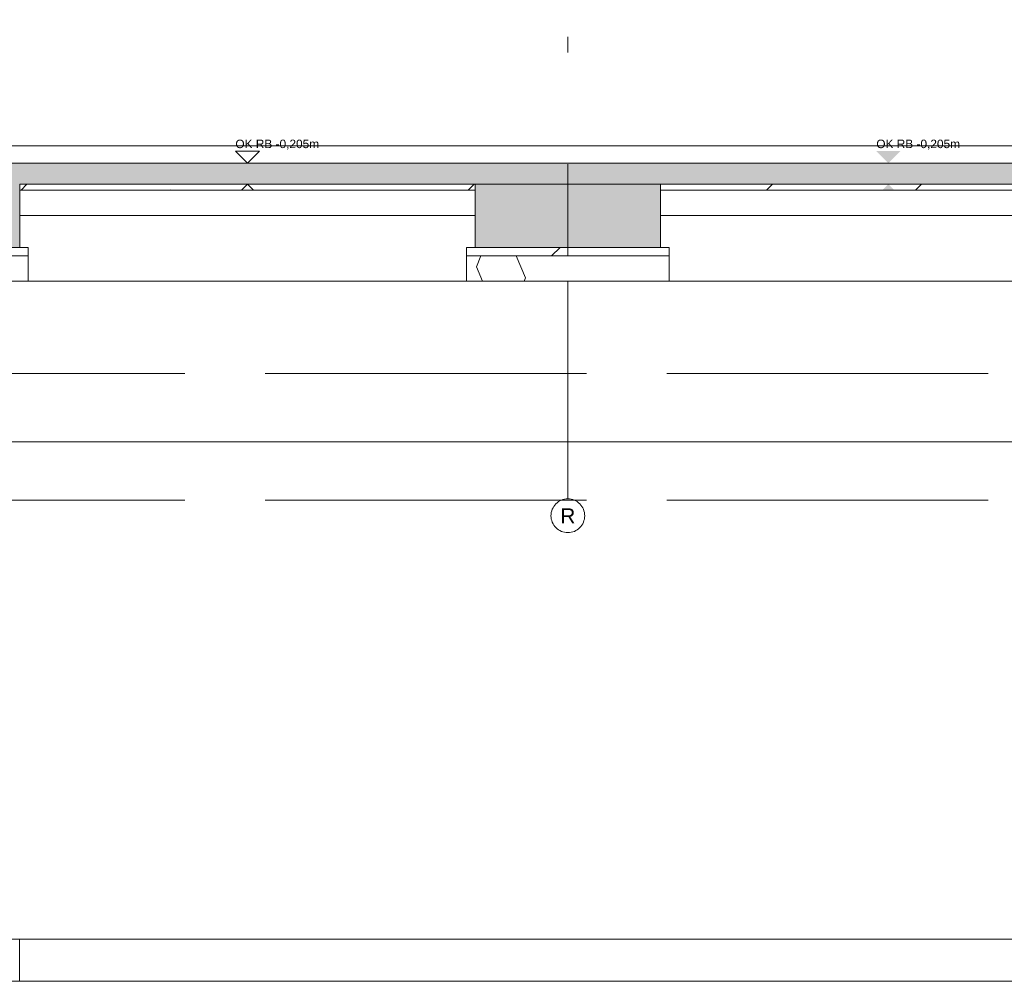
# Model space of a CAD drawing. Header units: metres. Extents: x -3716 to 31, y -1854 to 706.
# Tile 37 of 207: x -2107 to -1961, y -345 to -203. Entities that reach past the tile are written whole.
import ezdxf

# ---------------------------------------------------------------- set-up
doc = ezdxf.new("R2010")
doc.units = ezdxf.units.M
doc.header["$LTSCALE"] = 1.25
doc.header["$PDMODE"] = 1
doc.header["$PDSIZE"] = -2
doc.linetypes.add('ISO-02 Strichlinie', pattern=[3.81, 3.048, -0.762])
doc.linetypes.add('Linienart-53', pattern=[5.291531, 3.175, -1.058062, 0.352704, -0.705764])
doc.layers.get('0').update_dxf_attribs({"lineweight": 25})
for name, color, linetype, lineweight, true_color in [('30 -35 Decken- 0 Decken', 7, 'Continuous', 35, 0x00ee00), ('70 -72 Beschriftung- 1 Beschriftung allgemein', 7, 'Continuous', 9, 0xff6633), ('70 -76 Bemaßung- 2 Allgemein', 7, 'Continuous', 5, 0x6666cc)]:
    doc.layers.add(name, color=color, linetype=linetype, lineweight=lineweight, true_color=true_color)
for name, color, linetype, lineweight in [('70 -71 Achsen- 1 Gebäudeachsen', 7, 'Linienart-53', 18), ('70 -74 Zeichnungsblatt- 4 Plankopf Linie', 7, 'Continuous', 13), ('Keine', 7, 'Continuous', 9)]:
    doc.layers.add(name, color=color, linetype=linetype, lineweight=lineweight)
doc.styles.add('Arial', font='arial.ttf')
doc.dimstyles.new('SIA_DIN1356', dxfattribs={"dimtxt": 1.258608, "dimasz": 2.80603, "dimexe": 2.5, "dimexo": 3.75, "dimgap": 0.625, "dimtad": 1, "dimdec": 3, "dimtxsty": 'Arial', "dimblk": 'VW_SLASH-1', "dimblk1": 'VW_SLASH-1', "dimblk2": 'VW_SLASH-1', "dimcen": 0, "dimdle": 2.5, "dimadec": 3, "dimazin": 0, "dimtfac": 1, "dimtdec": 3, "dimtix": 1, "dimtmove": 0, "dimatfit": 0, "dimldrblk": 'VW_FILLEDARROW-1', "dimfxl": 1, "dimfrac": 2, "dimtolj": 1, "dimarcsym": 0})
pattern_1 = [(-135, (0, 0), (0.883883, -0.883883), [2.12132, -1.414214])]
pattern_2 = [(19.983, (0, 0), (3.0513, -2.96883), [0.19305, -3.66798]), (-13.8697, (0.1815, 0.066), (3.0513, -2.96883), [0.34402, -6.53646]), (-44.2152, (0.5155, -0.0165), (-0.57727, -4.28831), [0.21286, -4.04441]), (-97.6668, (0.668, -0.165), (-3.62857, -1.31948), [0.21635, -4.11064]), (-160.017, (0.639, -0.3794), (-6.67987, 1.64935), [0.19305, -3.66798]), (166.1303, (0.4577, -0.4453), (-9.73117, 4.618182), [0.34402, -6.53646]), (135.7848, (0.1237, -0.363), (0.57727, 4.28831), [0.21286, -4.04441]), (82.3332, (-0.029, -0.2145), (3.62857, 1.31948), [0.21635, -4.11064]), (-110.556, (-1.1957, 1.773), (4.23201, -2.40967), [0.17615, -4.14553]), (-67.1952, (-1.2576, 1.608), (4.23201, -2.40967), [0.28547, -6.7182]), (-29.657, (-1.147, 1.345), (5.74945, 1.63685), [0.1985, -4.67145]), (15.8914, (-0.9746, 1.2468), (1.517445, 4.04652), [0.24366, -5.73426]), (69.444, (-0.74, 1.3135), (-4.23201, 2.40967), [0.17615, -4.14553]), (112.8048, (-0.6783, 1.4784), (-1.517445, -4.04652), [0.28547, -6.71819]), (150.343, (-0.789, 1.7415), (-1.51744, -4.04652), [0.1985, -4.67145]), (-164.1086, (-0.9614, 1.8398), (-4.23201, 2.40967), [0.24366, -5.73426]), (-136.779, (0.742, -1.897), (2.8039, -7.00974), [0.18786, -9.2051]), (-68.1986, (0.605, -2.025), (9.6487, -0.57727), [0.151, -7.39873]), (-3.424, (0.6614, -2.166), (6.8448, 6.43247), [0.1933, -9.47264]), (43.221, (0.8544, -2.177), (-2.8039, 7.00974), [0.18786, -9.2051]), (111.8014, (0.991, -2.0485), (-9.6487, 0.57727), [0.151, -7.39873]), (176.576, (0.935, -1.908), (-6.8448, -6.43247), [0.1933, -9.47264]), (142.0458, (-1.1546, -1.1546), (-0.65974, -4.04091), [0.26147, -4.96791]), (80.7274, (-1.3606, -0.994), (-4.78312, -0.82468), [0.20472, -3.88969]), (41.7948, (-1.3278, -0.7917), (-4.783117, -0.824675), [0.36503, -6.93556]), (9.7824, (-1.0555, -0.5485), (-4.12338, 3.21623), [0.24268, -4.611]), (-37.9542, (-0.8165, -0.5072), (0.65974, 4.04091), [0.26147, -4.96791]), (-99.2726, (-0.6102, -0.668), (5.44286, 4.86558), [0.40944, -3.68497]), (-170.2176, (-0.6763, -1.072), (4.12338, -3.21623), [0.48537, -4.36832])]

# ---------------------------------------------------------------- blocks, each defined once
blk = doc.blocks.new('Plankopf')
at = {"layer": '70 -74 Zeichnungsblatt- 4 Plankopf Linie', "color": 7, "linetype": 'ISO-02 Strichlinie', "lineweight": 5, "transparency": 33554687}
blk.add_line((-0.6425, -0.4205), (-0.6425, -0.4155), dxfattribs=at)
at = {"layer": '70 -74 Zeichnungsblatt- 4 Plankopf Linie', "transparency": 33554687, "flags": 128}
for points in [[(-1.0675, 0.4205), (1.0675, 0.4205), (1.0675, -0.4205), (-1.0675, -0.4205)], [(-1.0475, -0.4155), (-1.0475, 0.4155), (1.0625, 0.4155), (1.0625, -0.4155)]]:
    blk.add_lwpolyline(points, close=True, dxfattribs=at)
at = {"layer": '70 -74 Zeichnungsblatt- 4 Plankopf Linie', "color": 0, "flags": 1}
for tag in ['Approval', 'Approval', 'Approval', 'Approval', 'Approval', 'AR_Genehmigt_-_Datum', 'Auto_Generate_Page_Number', 'Auto_Total_Num_Sheets', 'Auftraggeber', 'Auftraggeber_Zusatz_-1-', 'Auftraggeber_Zusatz_-2-', 'Architekt', 'Architekt_Zusatz_-1-', 'Architekt_Zusatz_-2-', 'Approval', 'Current_Plot_Date', 'Scale', 'Sheet_Number', 'Sheet_Title', 'Teil', 'Gewerk', 'Total_Num_Sheets', 'Tragwerksplanung', 'Tragwerksplanung_Zusatz_-1-', 'Tragwerksplanung_Zusatz_-2-', 'Geschäftszeichen', 'Number', 'Publish_Date', 'Number', 'Publish_Date', 'Number', 'Publish_Date', 'Number', 'Publish_Date', 'Number', 'Publish_Date', 'Planungsgrundlagen', 'Plot_Date_Format', 'BH_Genehmigt_-_Datum', 'Papiermaße', 'Ebene', 'Page_Number', 'Plannummer_Fachplaner', 'File_Name', 'File_Name_Include_Path', 'Projektname_Zusatz', 'Project_Address', 'Landschaftsarchitekt', 'Landschaftsarchitekten_Zusatz-1-', 'Landschaftsarchitekten_Zusatz_-2-', 'Höhe_üNHN', 'Leistungsphase', 'Number', 'Publish_Date', 'Recipients', 'Recipients', 'Recipients', 'Recipients', 'Recipients', 'Project_Date', 'Project_ID', 'Project_Name', 'Recipients', 'Zone', 'Zone', 'Zone', 'Zone', 'Zone', 'Status', 'TGA', 'TGA_Zusatz_-1-', 'TGA_Zusatz_-2-', 'Zone', 'Date', 'Note', 'Date', 'Note', 'Date', 'Note', 'Date', 'Note', 'Date', 'Note', 'Format', 'Date', 'Date', 'Note']:
    blk.add_attdef(tag, (-1.0675, -0.4205), '', height=0.00018, dxfattribs=at)
blk = doc.blocks.new('Gruppe-1101')
at = {"layer": '70 -71 Achsen- 1 Gebäudeachsen', "transparency": 33554687}
blk.add_line((-137.421, 32.385), (-137.421, 37.864), dxfattribs=at)
at = {"color": 255, "transparency": 33554687}
blk.add_wipeout([(-137.421, 31.985), (-137.441, 31.986), (-137.46, 31.989), (-137.479, 31.994), (-137.498, 32), (-137.515, 32.009), (-137.532, 32.019), (-137.548, 32.031), (-137.562, 32.044), (-137.576, 32.058), (-137.587, 32.074), (-137.597, 32.091), (-137.606, 32.109), (-137.612, 32.127), (-137.617, 32.146), (-137.62, 32.166), (-137.621, 32.185), (-137.62, 32.205), (-137.617, 32.224), (-137.612, 32.243), (-137.606, 32.262), (-137.597, 32.28), (-137.587, 32.296), (-137.576, 32.312), (-137.562, 32.327), (-137.548, 32.34), (-137.532, 32.352), (-137.515, 32.362), (-137.498, 32.37), (-137.479, 32.377), (-137.46, 32.381), (-137.441, 32.384), (-137.421, 32.385), (-137.401, 32.384), (-137.382, 32.381), (-137.363, 32.377), (-137.344, 32.37), (-137.327, 32.362), (-137.31, 32.352), (-137.294, 32.34), (-137.28, 32.327), (-137.266, 32.312), (-137.255, 32.296), (-137.245, 32.28), (-137.236, 32.262), (-137.23, 32.243), (-137.225, 32.224), (-137.222, 32.205), (-137.221, 32.185), (-137.222, 32.166), (-137.225, 32.146), (-137.23, 32.127), (-137.236, 32.109), (-137.245, 32.091), (-137.255, 32.074), (-137.266, 32.058), (-137.28, 32.044), (-137.294, 32.031), (-137.31, 32.019), (-137.327, 32.009), (-137.344, 32), (-137.363, 31.994), (-137.382, 31.989), (-137.401, 31.986)], dxfattribs=at).dxf.layer = 'Keine'
at = {"layer": 'Keine', "transparency": 33554687, "flags": 128}
blk.add_lwpolyline([(-137.421, 31.985), (-137.441, 31.986), (-137.46, 31.989), (-137.479, 31.994), (-137.498, 32), (-137.515, 32.009), (-137.532, 32.019), (-137.548, 32.031), (-137.562, 32.044), (-137.576, 32.058), (-137.587, 32.074), (-137.597, 32.091), (-137.606, 32.109), (-137.612, 32.127), (-137.617, 32.146), (-137.62, 32.166), (-137.621, 32.185), (-137.62, 32.205), (-137.617, 32.224), (-137.612, 32.243), (-137.606, 32.262), (-137.597, 32.28), (-137.587, 32.296), (-137.576, 32.312), (-137.562, 32.327), (-137.548, 32.34), (-137.532, 32.352), (-137.515, 32.362), (-137.498, 32.37), (-137.479, 32.377), (-137.46, 32.381), (-137.441, 32.384), (-137.421, 32.385), (-137.401, 32.384), (-137.382, 32.381), (-137.363, 32.377), (-137.344, 32.37), (-137.327, 32.362), (-137.31, 32.352), (-137.294, 32.34), (-137.28, 32.327), (-137.266, 32.312), (-137.255, 32.296), (-137.245, 32.28), (-137.236, 32.262), (-137.23, 32.243), (-137.225, 32.224), (-137.222, 32.205), (-137.221, 32.185), (-137.222, 32.166), (-137.225, 32.146), (-137.23, 32.127), (-137.236, 32.109), (-137.245, 32.091), (-137.255, 32.074), (-137.266, 32.058), (-137.28, 32.044), (-137.294, 32.031), (-137.31, 32.019), (-137.327, 32.009), (-137.344, 32), (-137.363, 31.994), (-137.382, 31.989), (-137.401, 31.986)], close=True, dxfattribs=at)
at = {"layer": 'Keine', "transparency": 33554687, "insert": (-137.421, 32.185), "char_height": 0.176, "attachment_point": 5, "line_spacing_factor": 0.970891, "style": 'Arial'}
blk.add_mtext('R', dxfattribs=at)
blk = doc.blocks.new('Gruppe-1105')
at = {"layer": '30 -35 Decken- 0 Decken', "color": 7, "insert": (-133.7632643, 35.94690984), "char_height": 0.1006886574, "attachment_point": 1, "line_spacing_factor": 0.970891, "style": 'Arial'}
blk.add_mtext('UK RB -0,455m', dxfattribs=at)
at = {"color": 255, "linetype": 'Continuous', "lineweight": 9}
for points in [[(-162.29599996, 36.57119107), (-101.34599996, 36.57119107), (-101.34599996, 36.36619107), (-162.29599996, 36.36619107)], [(-143.92099996, 36.11619107), (-138.52099996, 36.11619107), (-138.52099996, 36.04619107), (-143.92099996, 36.04619107)], [(-136.32099996, 36.11619107), (-130.92099996, 36.11619107), (-130.92099996, 36.04619107), (-136.32099996, 36.04619107)], [(-146.22099996, 35.36619107), (-143.82099996, 35.36619107), (-143.82099996, 35.26619107), (-146.22099996, 35.26619107)], [(-138.62099996, 35.36619107), (-136.22099996, 35.36619107), (-136.22099996, 35.26619107), (-138.62099996, 35.26619107)]]:
    blk.add_wipeout(points, dxfattribs=at).dxf.layer = '30 -35 Decken- 0 Decken'
at = {"layer": '30 -35 Decken- 0 Decken', "linetype": 'Continuous', "lineweight": 9}
h = blk.add_hatch(dxfattribs=at)
h.set_pattern_fill('5_Beton unbewehrt', style=0, pattern_type=2)
h.set_pattern_definition(pattern_1)
h.paths.add_polyline_path([(-143.92099996, 36.11619107), (-138.52099996, 36.11619107), (-138.52099996, 36.04619107), (-143.92099996, 36.04619107)])
h = blk.add_hatch(dxfattribs=at)
h.set_pattern_fill('5_Beton unbewehrt', style=0, pattern_type=2)
h.set_pattern_definition(pattern_1)
h.paths.add_polyline_path([(-136.32099996, 36.11619107), (-130.92099996, 36.11619107), (-130.92099996, 36.04619107), (-136.32099996, 36.04619107)])
h = blk.add_hatch(dxfattribs=at)
h.set_pattern_fill('5_Beton unbewehrt', style=0, pattern_type=2)
h.set_pattern_definition(pattern_1)
h.paths.add_polyline_path([(-146.22099996, 35.36619107), (-143.82099996, 35.36619107), (-143.82099996, 35.26619107), (-146.22099996, 35.26619107)])
h = blk.add_hatch(dxfattribs=at)
h.set_pattern_fill('5_Beton unbewehrt', style=0, pattern_type=2)
h.set_pattern_definition(pattern_1)
h.paths.add_polyline_path([(-138.62099996, 35.36619107), (-136.22099996, 35.36619107), (-136.22099996, 35.26619107), (-138.62099996, 35.26619107)])
at = {"layer": '30 -35 Decken- 0 Decken', "color": 7, "linetype": 'Continuous', "lineweight": 9, "flags": 128}
for points in [[(-162.29599996, 36.57119107), (-101.34599996, 36.57119107), (-101.34599996, 36.36619107), (-162.29599996, 36.36619107)], [(-143.92099996, 36.11619107), (-138.52099996, 36.11619107), (-138.52099996, 36.04619107), (-143.92099996, 36.04619107)], [(-136.32099996, 36.11619107), (-130.92099996, 36.11619107), (-130.92099996, 36.04619107), (-136.32099996, 36.04619107)], [(-146.22099996, 35.36619107), (-143.82099996, 35.36619107), (-143.82099996, 35.26619107), (-146.22099996, 35.26619107)], [(-138.62099996, 35.36619107), (-136.22099996, 35.36619107), (-136.22099996, 35.26619107), (-138.62099996, 35.26619107)]]:
    blk.add_lwpolyline(points, close=True, dxfattribs=at)
at = {"layer": '30 -35 Decken- 0 Decken', "color": 7, "linetype": 'Continuous', "lineweight": 9}
for points in [[(-133.62099996, 36.36619107), (-133.7632643, 36.50845541), (-133.47873563, 36.50845541)], [(-133.62099996, 36.11619107), (-133.7632643, 35.97392674), (-133.47873563, 35.97392674)]]:
    blk.add_solid(points, dxfattribs=at)
at = {"layer": '30 -35 Decken- 0 Decken', "color": 7, "insert": (-133.7632643, 36.64371629), "char_height": 0.1006886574, "attachment_point": 1, "line_spacing_factor": 0.970891, "style": 'Arial'}
blk.add_mtext('OK RB -0,205m', dxfattribs=at)
at = {"color": 255, "linetype": 'Continuous', "lineweight": 9}
for points in [[(-141.22099996, 36.36619107), (-141.3632643, 36.50845541), (-141.07873563, 36.50845541)], [(-141.22099996, 36.11619107), (-141.3632643, 35.97392674), (-141.07873563, 35.97392674)]]:
    blk.add_wipeout(points, dxfattribs=at).dxf.layer = '30 -35 Decken- 0 Decken'
at = {"layer": '30 -35 Decken- 0 Decken', "color": 7, "linetype": 'Continuous', "lineweight": 9, "flags": 128}
for points in [[(-141.22099996, 36.36619107), (-141.3632643, 36.50845541), (-141.07873563, 36.50845541)], [(-141.22099996, 36.11619107), (-141.3632643, 35.97392674), (-141.07873563, 35.97392674)]]:
    blk.add_lwpolyline(points, close=True, dxfattribs=at)
at = {"layer": '30 -35 Decken- 0 Decken', "color": 7, "char_height": 0.1006886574, "attachment_point": 1, "line_spacing_factor": 0.970891, "style": 'Arial'}
for s, insert in [('OK RB -0,205m', (-141.3632643, 36.64371629)), ('UK RB -0,455m', (-141.3632643, 35.94690984))]:
    blk.add_mtext(s, dxfattribs=dict(at, insert=insert))
at = {"color": 255, "linetype": 'Continuous', "lineweight": 9}
blk.add_wipeout([(-167.72099996, 35.36619107), (-167.72099996, 36.01619107), (-165.69599318, 36.01619107), (-165.69599318, 35.91619107), (-164.29599996, 35.91619107), (-164.29599996, 35.07119107), (-164.62599996, 35.07119107), (-164.62599996, 34.07119107), (-161.56599996, 34.07119107), (-161.56599996, 35.07119107), (-161.89599996, 35.07119107), (-161.89599996, 36.11619107), (-160.82099996, 36.11619107), (-160.82099996, 35.36619107), (-159.62099996, 35.36619107), (-159.62099996, 36.11619107), (-153.72099996, 36.11619107), (-153.72099996, 35.36619107), (-151.52099996, 35.36619107), (-151.52099996, 36.11619107), (-146.12099996, 36.11619107), (-146.12099996, 35.36619107), (-143.92099996, 35.36619107), (-143.92099996, 36.11619107), (-138.52099996, 36.11619107), (-138.52099996, 35.36619107), (-136.32099996, 35.36619107), (-136.32099996, 36.11619107), (-130.92099996, 36.11619107), (-130.92099996, 35.36619107), (-128.72099996, 35.36619107), (-128.72099996, 36.11619107), (-123.32099996, 36.11619107), (-123.32099996, 35.36619107), (-121.12099996, 35.36619107), (-121.12099996, 36.11619107), (-115.72099996, 36.11619107), (-115.72099996, 35.36619107), (-113.52099996, 35.36619107), (-113.52099996, 36.11619107), (-108.12099996, 36.11619107), (-108.12099996, 35.36619107), (-105.92099996, 35.36619107), (-105.92099996, 36.11619107), (-101.74599996, 36.11619107), (-101.74599996, 35.07119107), (-102.09599996, 35.07119107), (-102.09599996, 34.07119107), (-98.82099996, 34.07119107), (-98.82099996, 36.11619107), (-94.92099996, 36.11619107), (-94.92099996, 35.36619107), (-93.72099996, 35.36619107), (-93.72099996, 36.11619107), (-92.67099996, 36.11619107), (-92.67099996, 35.36619107), (-89.67099996, 35.36619107), (-89.67099996, 36.11619107), (-84.42099996, 36.11619107), (-84.42099996, 35.36619107), (-80.75599996, 35.36619107), (-80.75599996, 36.11619107), (-76.34599996, 36.11619107), (-76.34599996, 36.01619107), (-75.42099996, 36.01619107), (-75.42099996, 35.36619107), (-73.92099996, 35.36619107), (-73.92099996, 36.01619107), (-68.62099996, 36.01619107), (-68.62099996, 35.36619107), (-64.22099996, 35.36619107), (-64.22099996, 36.01619107), (-60.37099996, 36.01619107), (-60.37099996, 35.36619107), (-55.97099996, 35.36619107), (-55.97099996, 36.01619107), (-50.19599996, 36.01619107), (-50.19599996, 34.55619107), (-29.02099996, 34.55619107), (-29.02099996, 36.01619107), (-26.37099996, 36.01619107), (-26.37099996, 35.91619107), (-25.92099996, 35.91619107), (-25.92099996, 35.36619107), (-24.42099996, 35.36619107), (-24.42099996, 36.11619107), (-24.97099996, 36.11619107), (-24.97099996, 36.36619107), (-29.42099996, 36.36619107), (-29.42099996, 35.15619107), (-49.79599996, 35.15619107), (-49.79599996, 36.36619107), (-99.54599996, 36.36619107), (-99.54599996, 35.07119107), (-101.34599996, 35.07119107), (-101.34599996, 36.36619107), (-162.29599996, 36.36619107), (-162.29599996, 35.07119107), (-163.89599996, 35.07119107), (-163.89599996, 36.36619107), (-168.02099996, 36.36619107), (-168.02099996, 35.36619107)], dxfattribs=at).dxf.layer = '30 -35 Decken- 0 Decken'
at = {"layer": '30 -35 Decken- 0 Decken', "linetype": 'Continuous', "lineweight": 9}
h = blk.add_hatch(dxfattribs=at)
h.set_pattern_fill('Stahlbeton1  SRF', style=0, pattern_type=2)
h.set_pattern_definition([(45, (0, 0), (0.07071068, -0.07071068), []), (45, (0.03536, -0.03536), (0.07071068, -0.07071068), [0.075, -0.05])])
h.paths.add_polyline_path([(-167.72099996, 35.36619107), (-167.72099996, 36.01619107), (-165.69599318, 36.01619107), (-165.69599318, 35.91619107), (-164.29599996, 35.91619107), (-164.29599996, 35.07119107), (-164.62599996, 35.07119107), (-164.62599996, 34.07119107), (-161.56599996, 34.07119107), (-161.56599996, 35.07119107), (-161.89599996, 35.07119107), (-161.89599996, 36.11619107), (-160.82099996, 36.11619107), (-160.82099996, 35.36619107), (-159.62099996, 35.36619107), (-159.62099996, 36.11619107), (-153.72099996, 36.11619107), (-153.72099996, 35.36619107), (-151.52099996, 35.36619107), (-151.52099996, 36.11619107), (-146.12099996, 36.11619107), (-146.12099996, 35.36619107), (-143.92099996, 35.36619107), (-143.92099996, 36.11619107), (-138.52099996, 36.11619107), (-138.52099996, 35.36619107), (-136.32099996, 35.36619107), (-136.32099996, 36.11619107), (-130.92099996, 36.11619107), (-130.92099996, 35.36619107), (-128.72099996, 35.36619107), (-128.72099996, 36.11619107), (-123.32099996, 36.11619107), (-123.32099996, 35.36619107), (-121.12099996, 35.36619107), (-121.12099996, 36.11619107), (-115.72099996, 36.11619107), (-115.72099996, 35.36619107), (-113.52099996, 35.36619107), (-113.52099996, 36.11619107), (-108.12099996, 36.11619107), (-108.12099996, 35.36619107), (-105.92099996, 35.36619107), (-105.92099996, 36.11619107), (-101.74599996, 36.11619107), (-101.74599996, 35.07119107), (-102.09599996, 35.07119107), (-102.09599996, 34.07119107), (-98.82099996, 34.07119107), (-98.82099996, 36.11619107), (-94.92099996, 36.11619107), (-94.92099996, 35.36619107), (-93.72099996, 35.36619107), (-93.72099996, 36.11619107), (-92.67099996, 36.11619107), (-92.67099996, 35.36619107), (-89.67099996, 35.36619107), (-89.67099996, 36.11619107), (-84.42099996, 36.11619107), (-84.42099996, 35.36619107), (-80.75599996, 35.36619107), (-80.75599996, 36.11619107), (-76.34599996, 36.11619107), (-76.34599996, 36.01619107), (-75.42099996, 36.01619107), (-75.42099996, 35.36619107), (-73.92099996, 35.36619107), (-73.92099996, 36.01619107), (-68.62099996, 36.01619107), (-68.62099996, 35.36619107), (-64.22099996, 35.36619107), (-64.22099996, 36.01619107), (-60.37099996, 36.01619107), (-60.37099996, 35.36619107), (-55.97099996, 35.36619107), (-55.97099996, 36.01619107), (-50.19599996, 36.01619107), (-50.19599996, 34.55619107), (-29.02099996, 34.55619107), (-29.02099996, 36.01619107), (-26.37099996, 36.01619107), (-26.37099996, 35.91619107), (-25.92099996, 35.91619107), (-25.92099996, 35.36619107), (-24.42099996, 35.36619107), (-24.42099996, 36.11619107), (-24.97099996, 36.11619107), (-24.97099996, 36.36619107), (-29.42099996, 36.36619107), (-29.42099996, 35.15619107), (-49.79599996, 35.15619107), (-49.79599996, 36.36619107), (-99.54599996, 36.36619107), (-99.54599996, 35.07119107), (-101.34599996, 35.07119107), (-101.34599996, 36.36619107), (-162.29599996, 36.36619107), (-162.29599996, 35.07119107), (-163.89599996, 35.07119107), (-163.89599996, 36.36619107), (-168.02099996, 36.36619107), (-168.02099996, 35.36619107)])
at = {"layer": '30 -35 Decken- 0 Decken', "color": 7, "linetype": 'Continuous', "lineweight": 9}
blk.add_line((-138.52099996, 36.11619107), (-136.32099996, 36.11619107), dxfattribs=at)
at = {"layer": '30 -35 Decken- 0 Decken', "color": 7, "linetype": 'Continuous', "lineweight": 9, "flags": 128}
for points in [[(-146.12099996, 35.36619107), (-143.92099996, 35.36619107), (-143.92099996, 36.11619107), (-138.52099996, 36.11619107), (-138.52099996, 35.36619107), (-136.32099996, 35.36619107), (-136.32099996, 36.11619107), (-130.92099996, 36.11619107), (-130.92099996, 35.36619107), (-128.72099996, 35.36619107), (-128.72099996, 36.11619107), (-123.32099996, 36.11619107), (-123.32099996, 35.36619107), (-121.12099996, 35.36619107), (-121.12099996, 36.11619107), (-115.72099996, 36.11619107)], [(-101.34599996, 36.36619107), (-162.29599996, 36.36619107)]]:
    blk.add_lwpolyline(points, dxfattribs=at)
at = {"layer": '70 -71 Achsen- 1 Gebäudeachsen', "color": 7, "transparency": 33554687}
blk.add_blockref('Gruppe-1101', (0, 0), dxfattribs=at)
blk = doc.blocks.new('_FU_2D LP9 (3D)')
at = {"layer": '30 -35 Decken- 0 Decken', "color": 7}
blk.add_blockref('Gruppe-1105', (0, 0), dxfattribs=at)
at = {"layer": '70 -72 Beschriftung- 1 Beschriftung allgemein', "linetype": 'ISO-02 Strichlinie'}
for p, q in [((-183.8724, 33.8712), (1.1339, 33.8712)), ((-183.8724, 32.3712), (1.1339, 32.3712))]:
    blk.add_line(p, q, dxfattribs=at)
blk = doc.blocks.new('Gruppe-1114')
at = {"color": 255, "linetype": 'Continuous', "lineweight": 9}
for points in [[(-143.921, 36.046), (-138.521, 36.046), (-138.521, 35.746), (-143.921, 35.746)], [(-136.321, 36.046), (-130.921, 36.046), (-130.921, 35.746), (-136.321, 35.746)], [(-146.221, 35.266), (-143.821, 35.266), (-143.821, 34.966), (-146.221, 34.966)], [(-138.621, 35.266), (-136.221, 35.266), (-136.221, 34.966), (-138.621, 34.966)]]:
    blk.add_wipeout(points, dxfattribs=at).dxf.layer = '30 -35 Decken- 0 Decken'
at = {"layer": '30 -35 Decken- 0 Decken', "linetype": 'Continuous', "lineweight": 9}
h = blk.add_hatch(dxfattribs=at)
h.set_pattern_fill('Mörtel_Putz sehr fein SRF', style=0, pattern_type=2)
h.set_pattern_definition(pattern_2)
h.paths.add_polyline_path([(-143.921, 36.046), (-138.521, 36.046), (-138.521, 35.746), (-143.921, 35.746)])
h = blk.add_hatch(dxfattribs=at)
h.set_pattern_fill('Mörtel_Putz sehr fein SRF', style=0, pattern_type=2)
h.set_pattern_definition(pattern_2)
h.paths.add_polyline_path([(-136.321, 36.046), (-130.921, 36.046), (-130.921, 35.746), (-136.321, 35.746)])
h = blk.add_hatch(dxfattribs=at)
h.set_pattern_fill('Mörtel_Putz sehr fein SRF', style=0, pattern_type=2)
h.set_pattern_definition(pattern_2)
h.paths.add_polyline_path([(-146.221, 35.266), (-143.821, 35.266), (-143.821, 34.966), (-146.221, 34.966)])
h = blk.add_hatch(dxfattribs=at)
h.set_pattern_fill('Mörtel_Putz sehr fein SRF', style=0, pattern_type=2)
h.set_pattern_definition(pattern_2)
h.paths.add_polyline_path([(-138.621, 35.266), (-136.221, 35.266), (-136.221, 34.966), (-138.621, 34.966)])
at = {"layer": '30 -35 Decken- 0 Decken', "color": 7, "linetype": 'Continuous', "lineweight": 9, "flags": 128}
for points in [[(-143.921, 36.046), (-138.521, 36.046), (-138.521, 35.746), (-143.921, 35.746)], [(-136.321, 36.046), (-130.921, 36.046), (-130.921, 35.746), (-136.321, 35.746)], [(-146.221, 35.266), (-143.821, 35.266), (-143.821, 34.966), (-146.221, 34.966)], [(-138.621, 35.266), (-136.221, 35.266), (-136.221, 34.966), (-138.621, 34.966)]]:
    blk.add_lwpolyline(points, close=True, dxfattribs=at)
blk = doc.blocks.new('VW_SLASH-1')
at = {"color": 0, "linetype": 'ByBlock', "lineweight": -2, "transparency": 16777216}
blk.add_line((0.8909, 0), (-1, 0), dxfattribs=at)
at = {"color": 0, "lineweight": 20, "transparency": 16777216, "flags": 128}
blk.add_lwpolyline([(0.5001, 0.5001), (-0.5001, -0.5001)], dxfattribs=at)
blk = doc.blocks.new('*D1515')
at = {"layer": '70 -76 Bemaßung- 2 Allgemein', "color": 0, "lineweight": -2}
for p, q in [((-105.202, 33.061), (-156.715, 33.061)), ((-159.521, 29.781), (-159.521, 30.561)), ((-102.396, 29.781), (-102.396, 30.561))]:
    blk.add_line(p, q, dxfattribs=at)
at = {"layer": 'Defpoints', "color": 0}
for p in [(-159.521, 33.531), (-102.396, 33.531), (-159.521, 33.061)]:
    blk.add_point(p, dxfattribs=at)
at = {"layer": '70 -76 Bemaßung- 2 Allgemein', "color": 0, "lineweight": -2, "xscale": 2.8060302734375, "yscale": 2.8060302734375, "zscale": 2.8060302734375, "rotation": 180}
blk.add_blockref('VW_SLASH-1', (-159.521, 33.061), dxfattribs=at)
at = {"layer": '70 -76 Bemaßung- 2 Allgemein', "color": 0, "lineweight": -2, "xscale": 2.8060302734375, "yscale": 2.8060302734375, "zscale": 2.8060302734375}
blk.add_blockref('VW_SLASH-1', (-102.396, 33.061), dxfattribs=at)
at = {"layer": '70 -76 Bemaßung- 2 Allgemein', "color": 0, "insert": (-130.958, 33.163), "char_height": 0.10069, "attachment_point": 5, "style": 'Arial'}
blk.add_mtext('\\A1;57,12\\S5^ ;', dxfattribs=at)
blk = doc.blocks.new('VW_FILLEDARROW-1')
at = {"linetype": 'Continuous', "lineweight": 0, "transparency": 16777216}
blk.add_hatch(color=0, dxfattribs=at).paths.add_polyline_path([(-1.4144, 0.379), (0, 0), (-1.4144, -0.379)])
at = {"color": 0, "lineweight": 5, "transparency": 16777216, "flags": 128}
blk.add_lwpolyline([(-1.4144, 0.379), (0, 0), (-1.4144, -0.379)], close=True, dxfattribs=at)
blk = doc.blocks.new('Gruppe-1118')
at = {"layer": '70 -76 Bemaßung- 2 Allgemein'}
dim = blk.add_linear_dim(base=(-159.52099996, 33.06119107), p1=(-102.39599996, 33.53119107), p2=(-159.52099996, 33.53119107), text='57,12\\S5^ ;', dimstyle='SIA_DIN1356', override={"dimtxt": 0.100689, "dimgap": 0.025, "dimdec": 8, "dimpost": '<>', "dimtxsty": 'Arial', "dimtmove": 2}, dxfattribs=at)
dim.commit()
dim.dimension.update_dxf_attribs({"geometry": '*D1515', "text_midpoint": (-130.95849996, 33.16338571)})
blk = doc.blocks.new('_Feinplanum 2D-6 (3D)')
at = {"layer": '70 -72 Beschriftung- 1 Beschriftung allgemein', "linetype": 'ISO-02 Strichlinie'}
blk.add_line((-183.87242454, 32.37119107), (1.13388679, 32.37119107), dxfattribs=at)
at = {"layer": '30 -35 Decken- 0 Decken', "color": 7}
blk.add_blockref('Gruppe-1114', (0, 0), dxfattribs=at)
at = {"layer": '30 -35 Decken- 0 Decken', "color": 7, "linetype": 'Continuous', "lineweight": 9}
blk.add_line((-103.53099996, 34.96619107), (-159.52099996, 34.96619107), dxfattribs=at)
at = {"layer": '70 -72 Beschriftung- 1 Beschriftung allgemein', "linetype": 'ISO-02 Strichlinie'}
blk.add_line((-183.87242454, 33.87119107), (1.13388679, 33.87119107), dxfattribs=at)
at = {"layer": '70 -76 Bemaßung- 2 Allgemein'}
blk.add_blockref('Gruppe-1118', (0, 0), dxfattribs=at)

msp = doc.modelspace()

# ---------------------------------------------------------------- block references
at = {"layer": '70 -74 Zeichnungsblatt- 4 Plankopf Linie', "xscale": 1250, "yscale": 1250, "zscale": 1250}
msp.add_blockref('Plankopf', (-1303.55, 180.16), dxfattribs=at)

# ---------------------------------------------------------------- next in the draw order: block references
at = {"layer": 'Keine', "color": 1, "xscale": 12.5, "yscale": 12.5, "zscale": 12.5}
msp.add_blockref('_FU_2D LP9 (3D)', (-307.66, -678.79), dxfattribs=at)

# ---------------------------------------------------------------- next in the draw order: block references
msp.add_blockref('_Feinplanum 2D-6 (3D)', (-307.66, -678.79), dxfattribs=at)

doc.saveas('drawing.dxf')
